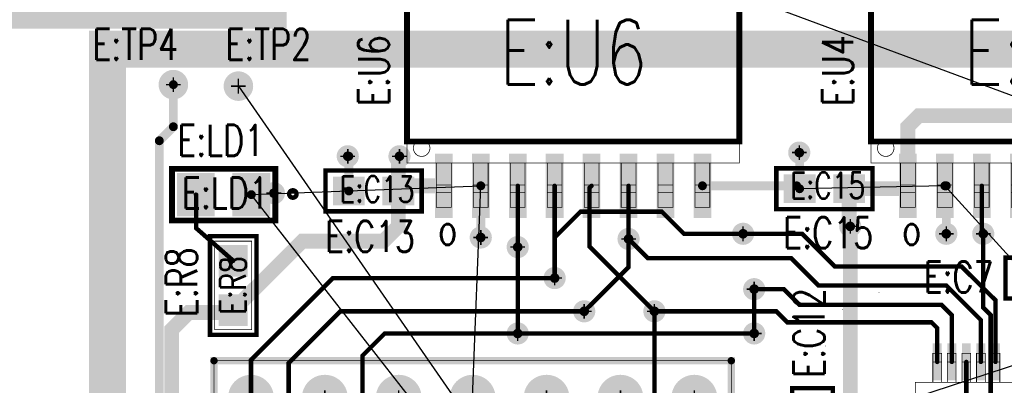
# Model space of a CAD drawing. Extents: x -4.8 to 11.7, y -3.6 to 8.1.
# Tile 10 of 53: x 0.672 to 2.004, y 0.554 to 1.05. Entities that reach past the tile are written whole.
import ezdxf
from ezdxf.enums import TextEntityAlignment as Align

# ---------------------------------------------------------------- set-up
doc = ezdxf.new("R2010")
doc.units = 0
for name, pattern in [('SIG_59', [2, 1, 1]), ('SIG_67', [2, 1, 1]), ('SIG_68', [2, 1, 1]), ('SIG_74', [2, 1, 1]), ('SIG_77', [2, 1, 1]), ('SIG_78', [2, 1, 1]), ('SIG_79', [2, 1, 1]), ('SIG_80', [2, 1, 1]), ('SIG_81', [2, 1, 1]), ('SIG_82', [2, 1, 1]), ('SIG_94', [2, 1, 1]), ('TRMIDX_3', [2, 1, 1]), ('TRMIDX_5', [2, 1, 1]), ('TRMIDX_6', [2, 1, 1])]:
    doc.linetypes.add(name, pattern=pattern)
for name, color, linetype in [('2D_LINE_02', 231, 'CONTINUOUS'), ('2D_LINE_03', 112, 'CONTINUOUS'), ('ATTRIBUTE_123', 255, 'CONTINUOUS'), ('DIMENSION7_119', 254, 'CONTINUOUS'), ('DRIL_NPLTE_THRU_01', 16, 'CONTINUOUS'), ('DRIL_NPLTE_THRU_04', 176, 'CONTINUOUS'), ('DRIL_PLTE_THRU_01', 16, 'CONTINUOUS'), ('DRIL_PLTE_THRU_04', 176, 'CONTINUOUS'), ('DRIL_SYMBOL', 254, 'CONTINUOUS'), ('LINK_00', 2, 'CONTINUOUS'), ('PADS_BOT', 5, 'CONTINUOUS'), ('PADS_INNER', 1, 'CONTINUOUS'), ('PADS_TOP', 1, 'CONTINUOUS'), ('PART_NAME_123', 255, 'CONTINUOUS'), ('PART_NAME_129', 2, 'CONTINUOUS'), ('PART_TOP_2DLINE_123', 255, 'CONTINUOUS'), ('PART_TOP_2DLINE_129', 2, 'CONTINUOUS'), ('TRACE_01', 1, 'CONTINUOUS'), ('TRACE_04', 5, 'CONTINUOUS'), ('VIAPTS', 56, 'CONTINUOUS')]:
    doc.layers.add(name, color=color, linetype=linetype)
doc.styles.add('W0$001', font='simplex', dxfattribs={"width": 0.75})
doc.styles.add('W0$006', font='simplex', dxfattribs={"width": 0.75})

# ---------------------------------------------------------------- blocks, each defined once
blk = doc.blocks.new('SMOOTH_0$025')
at = {"const_width": 0.0125}
blk.add_lwpolyline([(-0.00625, 0, 1), (0.00625, 0, 1)], format="xyb", close=True, dxfattribs=at)
blk = doc.blocks.new('DRAWING_169')
at = {"layer": '2D_LINE_03', "const_width": 0.025}
blk.add_lwpolyline([(0.02, 0), (-1.2255, 0), (-1.2255, 0.95), (3.2, 0.95), (3.2, 0.85), (4.1, 0.85), (4.1, 0.4), (4.15, 0.4), (4.15, -1.145), (3.74, -1.145), (3.74, 0.45), (0.02, 0.45)], close=True, dxfattribs=at)
at = {"layer": '2D_LINE_03'}
blk.add_blockref('SMOOTH_0$025', (0.02, 0), dxfattribs=at)
blk = doc.blocks.new('DRAWING_170')
at = {"layer": '2D_LINE_03', "const_width": 0.025}
blk.add_lwpolyline([(-0.015, 0.035), (-0.425, 0.035), (-0.425, 1.63), (-4.145, 1.63), (-4.145, 1.18), (-5.3905, 1.18), (-5.3905, -0.1697), (-0.015, -0.1697)], close=True, dxfattribs=at)
at = {"layer": '2D_LINE_03'}
blk.add_blockref('SMOOTH_0$025', (-4.145, 1.18), dxfattribs=at)
blk = doc.blocks.new('SMOOTH_0$05')
at = {"const_width": 0.025}
blk.add_lwpolyline([(-0.0125, 0, 1), (0.0125, 0, 1)], format="xyb", close=True, dxfattribs=at)
blk = doc.blocks.new('DRAWING_171')
at = {"layer": '2D_LINE_02', "const_width": 0.05}
blk.add_lwpolyline([(0, 0), (1.97, 0), (1.97, -1.3097), (0, -1.3097)], close=True, dxfattribs=at)
at = {"layer": '2D_LINE_02'}
blk.add_blockref('SMOOTH_0$05', (0, 0), dxfattribs=at)
blk = doc.blocks.new('DRIL_SYMBOL_0$02')
at = {"layer": 'DRIL_SYMBOL', "const_width": 0.002}
for points in [[(-0.01, 0), (0.01, 0)], [(0, -0.01), (0, 0.01)]]:
    blk.add_lwpolyline(points, dxfattribs=at)
blk = doc.blocks.new('DRIL_HOLE_0$02')
at = {"const_width": 0.01}
blk.add_lwpolyline([(-0.005, 0, 1), (0.005, 0, 1)], format="xyb", close=True, dxfattribs=at)
blk.add_blockref('DRIL_SYMBOL_0$02', (0, 0))
blk = doc.blocks.new('PAD_65')
at = {"const_width": 0.02}
blk.add_lwpolyline([(0, -0.01, 1), (0, 0.01, 1)], format="xyb", close=True, dxfattribs=at)
blk = doc.blocks.new('STK_TOP_52')
at = {"layer": 'DRIL_PLTE_THRU_01'}
blk.add_blockref('DRIL_HOLE_0$02', (0, 0), dxfattribs=at)
at = {"layer": 'DRIL_PLTE_THRU_04'}
blk.add_blockref('DRIL_HOLE_0$02', (0, 0), dxfattribs=at)
at = {"layer": 'PADS_BOT'}
blk.add_blockref('PAD_65', (0, 0), dxfattribs=at)
at = {"layer": 'PADS_INNER'}
blk.add_blockref('PAD_65', (0, 0), dxfattribs=at)
at = {"layer": 'PADS_TOP'}
blk.add_blockref('PAD_65', (0, 0), dxfattribs=at)
blk = doc.blocks.new('SYM_TOP_40')
blk.add_blockref('STK_TOP_52', (0, 0))
blk = doc.blocks.new('PART_TOP_108')
blk.add_blockref('SYM_TOP_40', (0, 0))
at = {"layer": 'PART_NAME_123', "style": 'W0$006', "width": 0.75}
blk.add_text('E:TP4', height=0.042, rotation=270, dxfattribs=at).set_placement((0.0334, 0.1096))
blk = doc.blocks.new('PART_TOP_109')
blk.add_blockref('SYM_TOP_40', (0, 0))
at = {"layer": 'PART_NAME_123', "style": 'W0$006', "width": 0.75}
blk.add_text('E:TP2', height=0.042, rotation=270, dxfattribs=at).set_placement((0.0354, 0.0176))
blk = doc.blocks.new('SMOOTH_0$01')
at = {"const_width": 0.005}
blk.add_lwpolyline([(-0.0025, 0, 1), (0.0025, 0, 1)], format="xyb", close=True, dxfattribs=at)
blk = doc.blocks.new('SMOOTH_0$001')
at = {"const_width": 0.0005}
blk.add_lwpolyline([(-0.00025, 0, 1), (0.00025, 0, 1)], format="xyb", close=True, dxfattribs=at)
blk = doc.blocks.new('PART_BODY_TOP_219')
at = {"layer": 'PART_TOP_2DLINE_123', "const_width": 0.01}
blk.add_lwpolyline([(-0.05, -0.05), (-0.05, 0.15), (0.65, 0.15), (0.65, -0.05), (-0.05, -0.05)], dxfattribs=at)
at = {"layer": 'PART_TOP_2DLINE_129', "const_width": 0.001}
blk.add_lwpolyline([(-0.05, -0.05), (-0.05, 0.15), (0.65, 0.15), (0.65, -0.05), (-0.05, -0.05)], dxfattribs=at)
at = {"layer": 'PART_TOP_2DLINE_123'}
for p in [(-0.05, 0.15), (0.65, 0.15), (-0.05, -0.05), (-0.05, -0.05), (0.65, -0.05)]:
    blk.add_blockref('SMOOTH_0$01', p, dxfattribs=at)
at = {"layer": 'PART_TOP_2DLINE_129'}
for p in [(-0.05, 0.15), (0.65, 0.15), (-0.05, -0.05), (-0.05, -0.05), (0.65, -0.05)]:
    blk.add_blockref('SMOOTH_0$001', p, dxfattribs=at)
blk = doc.blocks.new('DRIL_SYMBOL_0$042')
at = {"layer": 'DRIL_SYMBOL', "const_width": 0.002}
for points in [[(-0.01, 0), (0.01, 0)], [(0, -0.01), (0, 0.01)]]:
    blk.add_lwpolyline(points, dxfattribs=at)
blk = doc.blocks.new('DRIL_HOLE_0$042')
at = {"const_width": 0.021}
blk.add_lwpolyline([(-0.0105, 0, 1), (0.0105, 0, 1)], format="xyb", close=True, dxfattribs=at)
blk.add_blockref('DRIL_SYMBOL_0$042', (0, 0))
blk = doc.blocks.new('PAD_75')
at = {"const_width": 0.031}
blk.add_lwpolyline([(0, -0.0155, 1), (0, 0.0155, 1)], format="xyb", close=True, dxfattribs=at)
blk = doc.blocks.new('PAD_76')
at = {"const_width": 0.062}
blk.add_lwpolyline([(-0.031, 0), (0.031, 0)], dxfattribs=at)
blk = doc.blocks.new('STK_TOP_53')
at = {"layer": 'DRIL_PLTE_THRU_01'}
blk.add_blockref('DRIL_HOLE_0$042', (0, 0), dxfattribs=at)
at = {"layer": 'DRIL_PLTE_THRU_04'}
blk.add_blockref('DRIL_HOLE_0$042', (0, 0), dxfattribs=at)
at = {"layer": 'PADS_BOT'}
blk.add_blockref('PAD_76', (0, 0), dxfattribs=at)
at = {"layer": 'PADS_INNER'}
blk.add_blockref('PAD_75', (0, 0), dxfattribs=at)
at = {"layer": 'PADS_TOP'}
blk.add_blockref('PAD_76', (0, 0), dxfattribs=at)
blk = doc.blocks.new('STK_TOP_66')
at = {"layer": 'DRIL_PLTE_THRU_01'}
blk.add_blockref('DRIL_HOLE_0$042', (0, 0), dxfattribs=at)
at = {"layer": 'DRIL_PLTE_THRU_04'}
blk.add_blockref('DRIL_HOLE_0$042', (0, 0), dxfattribs=at)
at = {"layer": 'PADS_BOT'}
blk.add_blockref('PAD_75', (0, 0), dxfattribs=at)
at = {"layer": 'PADS_INNER'}
blk.add_blockref('PAD_75', (0, 0), dxfattribs=at)
at = {"layer": 'PADS_TOP'}
blk.add_blockref('PAD_75', (0, 0), dxfattribs=at)
blk = doc.blocks.new('SYM_TOP_52')
for name, p in [('PART_BODY_TOP_219', (0, 0)), ('STK_TOP_66', (0, 0.1)), ('STK_TOP_66', (0.1, 0.1)), ('STK_TOP_66', (0.2, 0.1)), ('STK_TOP_66', (0.3, 0.1)), ('STK_TOP_66', (0.4, 0.1)), ('STK_TOP_66', (0.5, 0.1)), ('STK_TOP_66', (0.6, 0.1)), ('STK_TOP_53', (0, 0)), ('STK_TOP_66', (0.1, 0)), ('STK_TOP_66', (0.2, 0)), ('STK_TOP_66', (0.3, 0)), ('STK_TOP_66', (0.4, 0)), ('STK_TOP_66', (0.5, 0)), ('STK_TOP_66', (0.6, 0))]:
    blk.add_blockref(name, p)
blk = doc.blocks.new('PART_TOP_116')
blk.add_blockref('SYM_TOP_52', (0, 0))
at = {"layer": 'PART_NAME_123', "style": 'W0$006', "width": 0.75}
blk.add_text('E:J1', height=0.042, rotation=90, dxfattribs=at).set_placement((-0.064, -0.028))
at = {"layer": 'PART_NAME_129', "style": 'W0$001', "width": 0.75}
blk.add_text('E:J1', height=0.07, dxfattribs=at).set_placement((0.2, 0.01))
blk = doc.blocks.new('PART_BODY_TOP_222')
at = {"layer": 'DIMENSION7_119', "linetype": 'TRMIDX_5', "const_width": 0.001}
blk.add_lwpolyline([(0.2598, -0.187), (0.2599, -0.187)], dxfattribs=at)
at = {"layer": 'DIMENSION7_119', "linetype": 'TRMIDX_6', "const_width": 0.001}
blk.add_lwpolyline([(0.2362, -0.2362), (0.2362, -0.2362)], dxfattribs=at)
at = {"layer": 'DIMENSION7_119', "linetype": 'TRMIDX_3', "const_width": 0.001}
blk.add_lwpolyline([(0.187, -0.2598), (0.187, -0.2598)], dxfattribs=at)
at = {"layer": 'PART_TOP_2DLINE_129', "const_width": 0.001}
for points in [[(-0.1378, -0.1378), (0.1378, -0.1378), (0.1378, 0.1378), (-0.1378, 0.1378)], [(0.0236, -0.1378), (0.0236, -0.1772), (0.0354, -0.1772), (0.0354, -0.1378)], [(0.0354, -0.1654), (0.0354, -0.1378), (0.0236, -0.1378), (0.0236, -0.1654)], [(0.0433, -0.1378), (0.0433, -0.1772), (0.0551, -0.1772), (0.0551, -0.1378)], [(0.0551, -0.1654), (0.0551, -0.1378), (0.0433, -0.1378), (0.0433, -0.1654)], [(0.063, -0.1378), (0.063, -0.1772), (0.0748, -0.1772), (0.0748, -0.1378)], [(0.0748, -0.1654), (0.0748, -0.1378), (0.063, -0.1378), (0.063, -0.1654)], [(0.0827, -0.1378), (0.0827, -0.1772), (0.0945, -0.1772), (0.0945, -0.1378)], [(0.0945, -0.1654), (0.0945, -0.1378), (0.0827, -0.1378), (0.0827, -0.1654)], [(0.1024, -0.1378), (0.1024, -0.1772), (0.1142, -0.1772), (0.1142, -0.1378)], [(0.1142, -0.1654), (0.1142, -0.1378), (0.1024, -0.1378), (0.1024, -0.1654)]]:
    blk.add_lwpolyline(points, close=True, dxfattribs=at)
at = {"layer": 'DIMENSION7_119'}
for p in [(0.2598, -0.187), (0.2599, -0.187), (0.2362, -0.2362), (0.2362, -0.2362), (0.187, -0.2598), (0.187, -0.2598)]:
    blk.add_blockref('SMOOTH_0$001', p, dxfattribs=at)
at = {"layer": 'PART_TOP_2DLINE_129'}
for p in [(0.0236, -0.1378), (0.0236, -0.1378), (0.0354, -0.1378), (0.0354, -0.1378), (0.0433, -0.1378), (0.0433, -0.1378), (0.0551, -0.1378), (0.0551, -0.1378), (0.063, -0.1378), (0.063, -0.1378), (0.0748, -0.1378), (0.0748, -0.1378), (0.0827, -0.1378), (0.0827, -0.1378), (0.0945, -0.1378), (0.0945, -0.1378), (0.1024, -0.1378), (0.1024, -0.1378), (0.1142, -0.1378), (0.1142, -0.1378), (0.1378, -0.1378), (0.0236, -0.1654), (0.0354, -0.1654), (0.0433, -0.1654), (0.0551, -0.1654), (0.063, -0.1654), (0.0748, -0.1654), (0.0827, -0.1654), (0.0945, -0.1654), (0.1024, -0.1654), (0.1142, -0.1654), (0.0236, -0.1772), (0.0354, -0.1772), (0.0433, -0.1772), (0.0551, -0.1772), (0.063, -0.1772), (0.0748, -0.1772), (0.0827, -0.1772), (0.0945, -0.1772), (0.1024, -0.1772), (0.1142, -0.1772)]:
    blk.add_blockref('SMOOTH_0$001', p, dxfattribs=at)
blk = doc.blocks.new('DRIL_HOLE_0')
blk.add_lwpolyline([(0, 0, 1), (0, 0, 1)], format="xyb", close=True)
blk = doc.blocks.new('PAD_0')
blk.add_lwpolyline([(0, 0, 1), (0, 0, 1)], format="xyb", close=True)
blk = doc.blocks.new('PAD_89')
at = {"const_width": 0.012}
blk.add_lwpolyline([(-0.025, 0), (0.025, 0)], dxfattribs=at)
blk = doc.blocks.new('STK_TOP_70')
at = {"layer": 'DRIL_NPLTE_THRU_01'}
blk.add_blockref('DRIL_HOLE_0', (0, 0), dxfattribs=at)
at = {"layer": 'DRIL_NPLTE_THRU_04'}
blk.add_blockref('DRIL_HOLE_0', (0, 0), dxfattribs=at)
at = {"layer": 'PADS_BOT'}
blk.add_blockref('PAD_0', (0, 0), dxfattribs=at)
at = {"layer": 'PADS_INNER'}
blk.add_blockref('PAD_0', (0, 0), dxfattribs=at)
at = {"layer": 'PADS_TOP', "rotation": 90}
blk.add_blockref('PAD_89', (0, 0), dxfattribs=at)
blk = doc.blocks.new('SYM_TOP_55')
for name, p in [('PART_BODY_TOP_222', (0, 0)), ('STK_TOP_70', (0.0295, -0.1654)), ('STK_TOP_70', (0.0492, -0.1654)), ('STK_TOP_70', (0.0689, -0.1654)), ('STK_TOP_70', (0.0886, -0.1654)), ('STK_TOP_70', (0.1083, -0.1654))]:
    blk.add_blockref(name, p)
blk = doc.blocks.new('PART_TOP_120')
blk.add_blockref('SYM_TOP_55', (0, 0))
blk = doc.blocks.new('SMOOTH_0$008')
at = {"const_width": 0.004}
blk.add_lwpolyline([(-0.002, 0, 1), (0.002, 0, 1)], format="xyb", close=True, dxfattribs=at)
blk = doc.blocks.new('PART_BODY_TOP_226')
at = {"layer": 'PART_TOP_2DLINE_123', "const_width": 0.008}
blk.add_lwpolyline([(-0.225, -0.121), (-0.225, 0.121), (0.225, 0.121), (0.225, -0.121)], close=True, dxfattribs=at)
at = {"layer": 'PART_TOP_2DLINE_129', "const_width": 0.001}
for points in [[(-0.165, 0.15), (-0.165, 0.21), (-0.185, 0.21), (-0.185, 0.15)], [(-0.115, 0.15), (-0.115, 0.21), (-0.135, 0.21), (-0.135, 0.15)], [(-0.065, 0.15), (-0.065, 0.21), (-0.085, 0.21), (-0.085, 0.15)], [(-0.015, 0.15), (-0.015, 0.21), (-0.035, 0.21), (-0.035, 0.15)], [(0.035, 0.15), (0.035, 0.21), (0.015, 0.21), (0.015, 0.15)], [(0.085, 0.15), (0.085, 0.21), (0.065, 0.21), (0.065, 0.15)], [(0.135, 0.15), (0.135, 0.21), (0.115, 0.21), (0.115, 0.15)], [(0.185, 0.15), (0.185, 0.21), (0.165, 0.21), (0.165, 0.15)], [(-0.165, 0.18), (-0.185, 0.18), (-0.185, 0.19), (-0.165, 0.19)], [(-0.115, 0.18), (-0.135, 0.18), (-0.135, 0.19), (-0.115, 0.19)], [(-0.065, 0.18), (-0.085, 0.18), (-0.085, 0.19), (-0.065, 0.19)], [(-0.015, 0.18), (-0.035, 0.18), (-0.035, 0.19), (-0.015, 0.19)], [(0.035, 0.18), (0.015, 0.18), (0.015, 0.19), (0.035, 0.19)], [(0.085, 0.18), (0.065, 0.18), (0.065, 0.19), (0.085, 0.19)], [(0.135, 0.18), (0.115, 0.18), (0.115, 0.19), (0.135, 0.19)], [(0.185, 0.18), (0.165, 0.18), (0.165, 0.19), (0.185, 0.19)], [(-0.225, -0.15), (-0.225, 0.15), (0.225, 0.15), (0.225, -0.15)], [(-0.185, -0.15), (-0.185, -0.21), (-0.165, -0.21), (-0.165, -0.15)], [(-0.135, -0.15), (-0.135, -0.21), (-0.115, -0.21), (-0.115, -0.15)], [(-0.085, -0.15), (-0.085, -0.21), (-0.065, -0.21), (-0.065, -0.15)], [(-0.035, -0.15), (-0.035, -0.21), (-0.015, -0.21), (-0.015, -0.15)], [(0.015, -0.15), (0.015, -0.21), (0.035, -0.21), (0.035, -0.15)], [(0.065, -0.15), (0.065, -0.21), (0.085, -0.21), (0.085, -0.15)], [(0.115, -0.15), (0.115, -0.21), (0.135, -0.21), (0.135, -0.15)], [(0.165, -0.15), (0.165, -0.21), (0.185, -0.21), (0.185, -0.15)], [(-0.185, -0.18), (-0.165, -0.18), (-0.165, -0.19), (-0.185, -0.19)], [(-0.135, -0.18), (-0.115, -0.18), (-0.115, -0.19), (-0.135, -0.19)], [(-0.085, -0.18), (-0.065, -0.18), (-0.065, -0.19), (-0.085, -0.19)], [(-0.035, -0.18), (-0.015, -0.18), (-0.015, -0.19), (-0.035, -0.19)], [(0.015, -0.18), (0.035, -0.18), (0.035, -0.19), (0.015, -0.19)], [(0.065, -0.18), (0.085, -0.18), (0.085, -0.19), (0.065, -0.19)], [(0.115, -0.18), (0.135, -0.18), (0.135, -0.19), (0.115, -0.19)], [(0.165, -0.18), (0.185, -0.18), (0.185, -0.19), (0.165, -0.19)]]:
    blk.add_lwpolyline(points, close=True, dxfattribs=at)
blk.add_lwpolyline([(-0.2162, -0.13, 1), (-0.1938, -0.13, 1)], format="xyb", close=True, dxfattribs=at)
at = {"layer": 'PART_TOP_2DLINE_123'}
for p in [(-0.225, 0.121), (0.225, 0.121), (-0.225, -0.121), (0.225, -0.121)]:
    blk.add_blockref('SMOOTH_0$008', p, dxfattribs=at)
at = {"layer": 'PART_TOP_2DLINE_129'}
for p in [(-0.185, 0.21), (-0.165, 0.21), (-0.135, 0.21), (-0.115, 0.21), (-0.085, 0.21), (-0.065, 0.21), (-0.035, 0.21), (-0.015, 0.21), (0.015, 0.21), (0.035, 0.21), (0.065, 0.21), (0.085, 0.21), (0.115, 0.21), (0.135, 0.21), (0.165, 0.21), (0.185, 0.21), (-0.185, 0.19), (-0.165, 0.19), (-0.135, 0.19), (-0.115, 0.19), (-0.085, 0.19), (-0.065, 0.19), (-0.035, 0.19), (-0.015, 0.19), (0.015, 0.19), (0.035, 0.19), (0.065, 0.19), (0.085, 0.19), (0.115, 0.19), (0.135, 0.19), (0.165, 0.19), (0.185, 0.19), (-0.185, 0.18), (-0.165, 0.18), (-0.135, 0.18), (-0.115, 0.18), (-0.085, 0.18), (-0.065, 0.18), (-0.035, 0.18), (-0.015, 0.18), (0.015, 0.18), (0.035, 0.18), (0.065, 0.18), (0.085, 0.18), (0.115, 0.18), (0.135, 0.18), (0.165, 0.18), (0.185, 0.18), (-0.225, 0.15), (-0.185, 0.15), (-0.165, 0.15), (-0.135, 0.15), (-0.115, 0.15), (-0.085, 0.15), (-0.065, 0.15), (-0.035, 0.15), (-0.015, 0.15), (0.015, 0.15), (0.035, 0.15), (0.065, 0.15), (0.085, 0.15), (0.115, 0.15), (0.135, 0.15), (0.165, 0.15), (0.185, 0.15), (0.225, 0.15), (-0.225, -0.15), (-0.185, -0.15), (-0.165, -0.15), (-0.135, -0.15), (-0.115, -0.15), (-0.085, -0.15), (-0.065, -0.15), (-0.035, -0.15), (-0.015, -0.15), (0.015, -0.15), (0.035, -0.15), (0.065, -0.15), (0.085, -0.15), (0.115, -0.15), (0.135, -0.15), (0.165, -0.15), (0.185, -0.15), (0.225, -0.15), (-0.185, -0.18), (-0.165, -0.18), (-0.135, -0.18), (-0.115, -0.18), (-0.085, -0.18), (-0.065, -0.18), (-0.035, -0.18), (-0.015, -0.18), (0.015, -0.18), (0.035, -0.18), (0.065, -0.18), (0.085, -0.18), (0.115, -0.18), (0.135, -0.18), (0.165, -0.18), (0.185, -0.18), (-0.185, -0.19), (-0.165, -0.19), (-0.135, -0.19), (-0.115, -0.19), (-0.085, -0.19), (-0.065, -0.19), (-0.035, -0.19), (-0.015, -0.19), (0.015, -0.19), (0.035, -0.19), (0.065, -0.19), (0.085, -0.19), (0.115, -0.19), (0.135, -0.19), (0.165, -0.19), (0.185, -0.19), (-0.185, -0.21), (-0.165, -0.21), (-0.135, -0.21), (-0.115, -0.21), (-0.085, -0.21), (-0.065, -0.21), (-0.035, -0.21), (-0.015, -0.21), (0.015, -0.21), (0.035, -0.21), (0.065, -0.21), (0.085, -0.21), (0.115, -0.21), (0.135, -0.21), (0.165, -0.21), (0.185, -0.21)]:
    blk.add_blockref('SMOOTH_0$001', p, dxfattribs=at)
blk = doc.blocks.new('PAD_94')
at = {"const_width": 0.024}
blk.add_lwpolyline([(-0.0435, 0), (0.0435, 0)], dxfattribs=at)
blk = doc.blocks.new('STK_TOP_73')
at = {"layer": 'DRIL_NPLTE_THRU_01'}
blk.add_blockref('DRIL_HOLE_0', (0, 0), dxfattribs=at)
at = {"layer": 'DRIL_NPLTE_THRU_04'}
blk.add_blockref('DRIL_HOLE_0', (0, 0), dxfattribs=at)
at = {"layer": 'PADS_BOT'}
blk.add_blockref('PAD_0', (0, 0), dxfattribs=at)
at = {"layer": 'PADS_INNER'}
blk.add_blockref('PAD_0', (0, 0), dxfattribs=at)
at = {"layer": 'PADS_TOP', "rotation": 90}
blk.add_blockref('PAD_94', (0, 0), dxfattribs=at)
blk = doc.blocks.new('SYM_TOP_59')
for name, p in [('STK_TOP_73', (-0.175, 0.181)), ('STK_TOP_73', (-0.125, 0.181)), ('STK_TOP_73', (-0.075, 0.181)), ('STK_TOP_73', (-0.025, 0.181)), ('STK_TOP_73', (0.025, 0.181)), ('STK_TOP_73', (0.075, 0.181)), ('STK_TOP_73', (0.125, 0.181)), ('STK_TOP_73', (0.175, 0.181)), ('PART_BODY_TOP_226', (0, 0)), ('STK_TOP_73', (-0.175, -0.181)), ('STK_TOP_73', (-0.125, -0.181)), ('STK_TOP_73', (-0.075, -0.181)), ('STK_TOP_73', (-0.025, -0.181)), ('STK_TOP_73', (0.025, -0.181)), ('STK_TOP_73', (0.075, -0.181)), ('STK_TOP_73', (0.125, -0.181)), ('STK_TOP_73', (0.175, -0.181))]:
    blk.add_blockref(name, p)
blk = doc.blocks.new('PART_TOP_123')
blk.add_blockref('SYM_TOP_59', (0, 0))
at = {"layer": 'ATTRIBUTE_123', "style": 'W0$006', "width": 0.75}
blk.add_text('o', height=0.042, dxfattribs=at).set_placement((-0.17, -0.24), align=Align.MIDDLE_CENTER)
at = {"layer": 'PART_NAME_123', "style": 'W0$006', "width": 0.75}
blk.add_text('E:U6', height=0.042, rotation=90, dxfattribs=at).set_placement((-0.27, -0.025), align=Align.MIDDLE_CENTER)
at = {"layer": 'PART_NAME_129', "style": 'W0$001', "width": 0.75}
blk.add_text('E:U6', height=0.0875, dxfattribs=at).set_placement((0, 0), align=Align.MIDDLE_CENTER)
blk = doc.blocks.new('PART_TOP_124')
blk.add_blockref('SYM_TOP_59', (0, 0))
at = {"layer": 'ATTRIBUTE_123', "style": 'W0$006', "width": 0.75}
blk.add_text('o', height=0.042, dxfattribs=at).set_placement((-0.17, -0.24), align=Align.MIDDLE_CENTER)
at = {"layer": 'PART_NAME_123', "style": 'W0$006', "width": 0.75}
blk.add_text('E:U4', height=0.042, rotation=90, dxfattribs=at).set_placement((-0.27, -0.025), align=Align.MIDDLE_CENTER)
at = {"layer": 'PART_NAME_129', "style": 'W0$001', "width": 0.75}
blk.add_text('E:U4', height=0.0875, dxfattribs=at).set_placement((0, 0), align=Align.MIDDLE_CENTER)
blk = doc.blocks.new('SMOOTH_0$006')
at = {"const_width": 0.003}
blk.add_lwpolyline([(-0.0015, 0, 1), (0.0015, 0, 1)], format="xyb", close=True, dxfattribs=at)
blk = doc.blocks.new('PART_BODY_TOP_229')
at = {"layer": 'PART_TOP_2DLINE_123', "const_width": 0.006}
blk.add_lwpolyline([(-0.0669, -0.0315), (0.0669, -0.0315), (0.0669, 0.0315), (-0.0669, 0.0315)], close=True, dxfattribs=at)
at = {"layer": 'PART_TOP_2DLINE_129', "const_width": 0.001}
blk.add_lwpolyline([(-0.06, -0.025), (0.06, -0.025), (0.06, 0.025), (-0.06, 0.025)], close=True, dxfattribs=at)
at = {"layer": 'PART_TOP_2DLINE_123'}
for p in [(-0.0669, 0.0315), (0.0669, 0.0315), (-0.0669, -0.0315), (0.0669, -0.0315)]:
    blk.add_blockref('SMOOTH_0$006', p, dxfattribs=at)
at = {"layer": 'PART_TOP_2DLINE_129'}
for p in [(-0.06, 0.025), (0.06, 0.025), (-0.06, -0.025), (0.06, -0.025)]:
    blk.add_blockref('SMOOTH_0$001', p, dxfattribs=at)
blk = doc.blocks.new('PAD_98')
at = {"const_width": 0.039}
blk.add_lwpolyline([(-0.0215, 0), (0.0215, 0)], dxfattribs=at)
blk = doc.blocks.new('STK_TOP_49')
at = {"layer": 'DRIL_PLTE_THRU_01'}
blk.add_blockref('DRIL_HOLE_0', (0, 0), dxfattribs=at)
at = {"layer": 'DRIL_PLTE_THRU_04'}
blk.add_blockref('DRIL_HOLE_0', (0, 0), dxfattribs=at)
at = {"layer": 'PADS_BOT'}
blk.add_blockref('PAD_0', (0, 0), dxfattribs=at)
at = {"layer": 'PADS_INNER'}
blk.add_blockref('PAD_0', (0, 0), dxfattribs=at)
at = {"layer": 'PADS_TOP'}
blk.add_blockref('PAD_98', (0, 0), dxfattribs=at)
blk = doc.blocks.new('SYM_TOP_62')
for name, p in [('PART_BODY_TOP_229', (0, 0)), ('STK_TOP_49', (-0.0335, 0)), ('STK_TOP_49', (0.0335, 0))]:
    blk.add_blockref(name, p)
blk = doc.blocks.new('PART_TOP_127')
blk.add_blockref('SYM_TOP_62', (0, 0))
at = {"layer": 'PART_NAME_123', "style": 'W0$006', "width": 0.75}
blk.add_text('E:R8', height=0.042, dxfattribs=at).set_placement((-0.043, 0.049))
at = {"layer": 'PART_NAME_129', "style": 'W0$001', "width": 0.75}
blk.add_text('E:R8', height=0.035, dxfattribs=at).set_placement((0, 0.0003), align=Align.MIDDLE_CENTER)
blk = doc.blocks.new('PART_BODY_TOP_258')
at = {"layer": 'PART_TOP_2DLINE_123', "const_width": 0.008}
blk.add_lwpolyline([(-0.07, -0.035), (0.07, -0.035), (0.07, 0.035), (-0.07, 0.035)], close=True, dxfattribs=at)
at = {"layer": 'PART_TOP_2DLINE_123', "const_width": 0.006}
blk.add_lwpolyline([(-0.0987, -0.0009, 1), (-0.0887, -0.0009, 1)], format="xyb", close=True, dxfattribs=at)
at = {"layer": 'PART_TOP_2DLINE_129', "const_width": 0.001}
blk.add_lwpolyline([(-0.07, -0.035), (0.07, -0.035), (0.07, 0.035), (-0.07, 0.035)], close=True, dxfattribs=at)
blk.add_lwpolyline([(-0.0987, -0.0009, 1), (-0.0887, -0.0009, 1)], format="xyb", close=True, dxfattribs=at)
at = {"layer": 'PART_TOP_2DLINE_123'}
for p in [(-0.07, 0.035), (0.07, 0.035), (-0.07, -0.035), (0.07, -0.035)]:
    blk.add_blockref('SMOOTH_0$008', p, dxfattribs=at)
at = {"layer": 'PART_TOP_2DLINE_129'}
for p in [(-0.07, 0.035), (0.07, 0.035), (-0.07, -0.035), (0.07, -0.035)]:
    blk.add_blockref('SMOOTH_0$001', p, dxfattribs=at)
blk = doc.blocks.new('PAD_87')
at = {"const_width": 0.051}
blk.add_lwpolyline([(-0.0295, 0), (0.0295, 0)], dxfattribs=at)
blk = doc.blocks.new('STK_TOP_61')
at = {"layer": 'DRIL_PLTE_THRU_01'}
blk.add_blockref('DRIL_HOLE_0', (0, 0), dxfattribs=at)
at = {"layer": 'DRIL_PLTE_THRU_04'}
blk.add_blockref('DRIL_HOLE_0', (0, 0), dxfattribs=at)
at = {"layer": 'PADS_BOT'}
blk.add_blockref('PAD_0', (0, 0), dxfattribs=at)
at = {"layer": 'PADS_INNER'}
blk.add_blockref('PAD_0', (0, 0), dxfattribs=at)
at = {"layer": 'PADS_TOP', "rotation": 90}
blk.add_blockref('PAD_87', (0, 0), dxfattribs=at)
blk = doc.blocks.new('SYM_TOP_91')
for name, p in [('STK_TOP_61', (-0.0375, 0)), ('STK_TOP_61', (0.0375, 0)), ('PART_BODY_TOP_258', (0, 0))]:
    blk.add_blockref(name, p)
blk = doc.blocks.new('PART_TOP_219')
blk.add_blockref('SYM_TOP_91', (0, 0))
at = {"layer": 'PART_NAME_123', "style": 'W0$006', "width": 0.75}
blk.add_text('E:LD1', height=0.042, rotation=180, dxfattribs=at).set_placement((0.0626, -0.0524))
at = {"layer": 'PART_NAME_129', "style": 'W0$001', "width": 0.75}
blk.add_text('E:LD1', height=0.042, rotation=180, dxfattribs=at).set_placement((-0.0024, -0.0024), align=Align.MIDDLE_CENTER)
blk = doc.blocks.new('PART_BODY_TOP_203')
at = {"layer": 'PART_TOP_2DLINE_123', "const_width": 0.006}
blk.add_lwpolyline([(-0.065, -0.0276), (0.065, -0.0276), (0.065, 0.0276), (-0.065, 0.0276)], close=True, dxfattribs=at)
at = {"layer": 'PART_TOP_2DLINE_129', "const_width": 0.001}
blk.add_lwpolyline([(-0.065, -0.03), (0.065, -0.03), (0.065, 0.0276), (-0.065, 0.0276)], close=True, dxfattribs=at)
at = {"layer": 'PART_TOP_2DLINE_123'}
for p in [(-0.065, 0.0276), (0.065, 0.0276), (-0.065, -0.0276), (0.065, -0.0276)]:
    blk.add_blockref('SMOOTH_0$006', p, dxfattribs=at)
at = {"layer": 'PART_TOP_2DLINE_129'}
for p in [(-0.065, 0.0276), (0.065, 0.0276), (-0.065, -0.03), (0.065, -0.03)]:
    blk.add_blockref('SMOOTH_0$001', p, dxfattribs=at)
blk = doc.blocks.new('SYM_TOP_36')
for name, p in [('PART_BODY_TOP_203', (0, 0)), ('STK_TOP_49', (-0.0335, 0)), ('STK_TOP_49', (0.0335, 0))]:
    blk.add_blockref(name, p)
blk = doc.blocks.new('PART_TOP_230')
blk.add_blockref('SYM_TOP_36', (0, 0))
at = {"layer": 'PART_NAME_123', "style": 'W0$006', "width": 0.75}
blk.add_text('E:C12', height=0.042, dxfattribs=at).set_placement((0.079, -0.016))
at = {"layer": 'PART_NAME_129', "style": 'W0$001', "width": 0.75}
blk.add_text('E:C12', height=0.035, dxfattribs=at).set_placement((0, 0.0003), align=Align.MIDDLE_CENTER)
blk = doc.blocks.new('PART_TOP_231')
blk.add_blockref('SYM_TOP_36', (0, 0))
at = {"layer": 'PART_NAME_123', "style": 'W0$006', "width": 0.75}
blk.add_text('E:C13', height=0.042, rotation=180, dxfattribs=at).set_placement((0.0656, 0.0826))
at = {"layer": 'PART_NAME_129', "style": 'W0$001', "width": 0.75}
blk.add_text('E:C13', height=0.035, rotation=180, dxfattribs=at).set_placement((-0.0044, -0.0024), align=Align.MIDDLE_CENTER)
blk = doc.blocks.new('PART_TOP_233')
blk.add_blockref('SYM_TOP_36', (0, 0))
at = {"layer": 'PART_NAME_123', "style": 'W0$006', "width": 0.75}
blk.add_text('E:C15', height=0.042, rotation=180, dxfattribs=at).set_placement((0.0556, 0.0806))
at = {"layer": 'PART_NAME_129', "style": 'W0$001', "width": 0.75}
blk.add_text('E:C15', height=0.035, rotation=180, dxfattribs=at).set_placement((-0.0044, -0.0044), align=Align.MIDDLE_CENTER)
blk = doc.blocks.new('PART_TOP_243')
blk.add_blockref('SYM_TOP_36', (0, 0))
at = {"layer": 'PART_NAME_123', "style": 'W0$006', "width": 0.75}
blk.add_text('E:C7', height=0.042, rotation=180, dxfattribs=at).set_placement((0.1756, 0.0196))
at = {"layer": 'PART_NAME_129', "style": 'W0$001', "width": 0.75}
blk.add_text('E:C7', height=0.035, rotation=180, dxfattribs=at).set_placement((-0.0044, -0.0054), align=Align.MIDDLE_CENTER)
blk = doc.blocks.new('SMOOTH_0$012')
at = {"const_width": 0.006}
blk.add_lwpolyline([(-0.003, 0, 1), (0.003, 0, 1)], format="xyb", close=True, dxfattribs=at)
blk = doc.blocks.new('TRACE_784')
at = {"layer": 'TRACE_01', "linetype": 'SIG_68', "const_width": 0.012}
blk.add_lwpolyline([(1.1171, 0.8176), (1.1171, 0.8646)], dxfattribs=at)
at = {"layer": 'TRACE_01'}
for p in [(1.1171, 0.8646), (1.1171, 0.8176)]:
    blk.add_blockref('SMOOTH_0$012', p, dxfattribs=at)
blk = doc.blocks.new('TRACE_788')
at = {"layer": 'TRACE_01', "linetype": 'SIG_68', "const_width": 0.012}
blk.add_lwpolyline([(1.1171, 0.8646), (1.1156, 0.8646)], dxfattribs=at)
at = {"layer": 'TRACE_01'}
for p in [(1.1156, 0.8646), (1.1171, 0.8646)]:
    blk.add_blockref('SMOOTH_0$012', p, dxfattribs=at)
blk = doc.blocks.new('SMOOTH_0$02')
at = {"const_width": 0.01}
blk.add_lwpolyline([(-0.005, 0, 1), (0.005, 0, 1)], format="xyb", close=True, dxfattribs=at)
blk = doc.blocks.new('TRACE_1044')
at = {"layer": 'TRACE_01', "linetype": 'SIG_80', "const_width": 0.02}
blk.add_lwpolyline([(1.1841, 0.8176), (1.1841, 0.8646)], dxfattribs=at)
at = {"layer": 'TRACE_01'}
for p in [(1.1841, 0.8646), (1.1841, 0.8176)]:
    blk.add_blockref('SMOOTH_0$02', p, dxfattribs=at)
blk = doc.blocks.new('TRACE_1048')
at = {"layer": 'TRACE_01', "linetype": 'SIG_80', "const_width": 0.02}
blk.add_lwpolyline([(1.1841, 0.8646), (1.1856, 0.8646)], dxfattribs=at)
at = {"layer": 'TRACE_01'}
for p in [(1.1841, 0.8646), (1.1856, 0.8646)]:
    blk.add_blockref('SMOOTH_0$02', p, dxfattribs=at)
blk = doc.blocks.new('DRIL_SYMBOL_0$013')
at = {"layer": 'DRIL_SYMBOL', "const_width": 0.002}
for points in [[(-0.01, 0), (0.01, 0)], [(0, -0.01), (0, 0.01)]]:
    blk.add_lwpolyline(points, dxfattribs=at)
blk = doc.blocks.new('DRIL_HOLE_0$013')
at = {"const_width": 0.0065}
blk.add_lwpolyline([(-0.00325, 0, 1), (0.00325, 0, 1)], format="xyb", close=True, dxfattribs=at)
blk.add_blockref('DRIL_SYMBOL_0$013', (0, 0))
blk = doc.blocks.new('PAD_180')
at = {"const_width": 0.015}
blk.add_lwpolyline([(0, -0.0075, 1), (0, 0.0075, 1)], format="xyb", close=True, dxfattribs=at)
blk = doc.blocks.new('STK_TOP_5')
at = {"layer": 'DRIL_PLTE_THRU_01'}
blk.add_blockref('DRIL_HOLE_0$013', (0, 0), dxfattribs=at)
at = {"layer": 'DRIL_PLTE_THRU_04'}
blk.add_blockref('DRIL_HOLE_0$013', (0, 0), dxfattribs=at)
at = {"layer": 'PADS_BOT'}
blk.add_blockref('PAD_180', (0, 0), dxfattribs=at)
at = {"layer": 'PADS_INNER'}
blk.add_blockref('PAD_180', (0, 0), dxfattribs=at)
at = {"layer": 'PADS_TOP'}
blk.add_blockref('PAD_180', (0, 0), dxfattribs=at)
blk = doc.blocks.new('SYM_TOP_4')
blk.add_blockref('STK_TOP_5', (0, 0))

msp = doc.modelspace()

# ---------------------------------------------------------------- linework, layer by layer
at = {"layer": 'LINK_00', "linetype": 'SIG_59'}
msp.add_line((5.1005, -0.2003), (1.1856, 1.2546), dxfattribs=at)
at = {"layer": 'LINK_00', "linetype": 'SIG_68'}
for p, q in [((0.9676, 0.9596), (1.7306, -0.1424)), ((0.9851, 0.8126), (1.1171, 0.8176)), ((1.1171, 0.8176), (1.2956, 0.8246)), ((1.2846, 0.5376), (1.2956, 0.8246)), ((1.9236, 0.8246), (1.7271, 0.8206)), ((2.0371, 0.6996), (1.9236, 0.8246)), ((1.7306, -0.1424), (0.9851, 0.8126)), ((2.0314, 0.586), (1.8562, 0.5289))]:
    msp.add_line(p, q, dxfattribs=at)
at = {"layer": 'TRACE_01', "linetype": 'SIG_80', "const_width": 0.02}
for points in [[(1.8736, 0.8246), (1.8736, 0.9047), (1.8886, 0.9197), (2.1586, 0.9197)], [(0.9606, 0.6561), (1.0541, 0.7496), (1.1641, 0.7496), (1.1841, 0.7696), (1.1841, 0.8176)], [(1.1841, 0.8176), (1.1911, 0.8246), (1.2456, 0.8246)], [(1.7941, 0.8206), (1.8696, 0.8206), (1.8736, 0.8246)], [(1.7956, 0.7696), (1.7941, 0.7711), (1.7941, 0.8206)], [(1.1466, 0.3426), (1.1196, 0.3696), (0.8772, 0.3696), (0.8772, 0.6296), (0.9006, 0.653), (0.9575, 0.653), (0.9606, 0.6561)]]:
    msp.add_lwpolyline(points, dxfattribs=at)
at = {"layer": 'TRACE_01', "linetype": 'SIG_68', "const_width": 0.012}
for points in [[(1.7271, 0.8206), (1.7271, 0.8691), (1.7266, 0.8696)], [(1.2956, 0.7546), (1.2956, 0.8246)], [(1.7271, 0.8206), (1.7231, 0.8246), (1.5956, 0.8246)], [(1.9256, 0.7596), (1.9256, 0.8246), (1.9236, 0.8246)], [(0.9851, 0.8126), (1.0156, 0.8146)]]:
    msp.add_lwpolyline(points, dxfattribs=at)
at = {"layer": 'TRACE_01', "linetype": 'SIG_79', "const_width": 0.006}
for points in [[(1.3456, 0.7416), (1.3456, 0.8246)], [(1.933, 0.586), (1.933, 0.6496), (1.9193, 0.6633), (1.7269, 0.6633), (1.7056, 0.6846), (1.6656, 0.6846)], [(1.0846, 0.4376), (1.1356, 0.4886), (1.1356, 0.5946), (1.1656, 0.6246), (1.3456, 0.6246)], [(1.6656, 0.6246), (1.3456, 0.6246)]]:
    msp.add_lwpolyline(points, dxfattribs=at)
at = {"layer": 'TRACE_01', "linetype": 'SIG_78', "const_width": 0.006}
for points in [[(1.3956, 0.6996), (1.3956, 0.8246)], [(1.9921, 0.586), (1.9921, 0.6696), (1.9463, 0.7153), (1.7749, 0.7153), (1.7306, 0.7596), (1.6506, 0.7596)], [(0.9846, 0.5376), (0.9846, 0.5886), (1.0956, 0.6996), (1.3956, 0.6996)]]:
    msp.add_lwpolyline(points, dxfattribs=at)
at = {"layer": 'TRACE_01', "linetype": 'SIG_82', "const_width": 0.006}
for points in [[(1.5306, 0.6546), (1.4426, 0.7426), (1.4426, 0.8216), (1.4456, 0.8246)], [(1.9133, 0.586), (1.9133, 0.6319), (1.9056, 0.6396), (1.7106, 0.6396), (1.6956, 0.6546), (1.5306, 0.6546)]]:
    msp.add_lwpolyline(points, dxfattribs=at)
at = {"layer": 'TRACE_01', "linetype": 'SIG_77', "const_width": 0.006}
for points in [[(1.4956, 0.7526), (1.4956, 0.8246)], [(1.9724, 0.586), (1.9724, 0.6428), (1.9256, 0.6896), (1.7526, 0.6896), (1.7156, 0.7266), (1.5216, 0.7266), (1.4956, 0.7526)], [(0.9846, 0.4376), (1.0356, 0.4886), (1.0356, 0.5846), (1.1056, 0.6546), (1.4356, 0.6546)]]:
    msp.add_lwpolyline(points, dxfattribs=at)
at = {"layer": 'TRACE_01', "linetype": 'SIG_94', "const_width": 0.006}
msp.add_lwpolyline([(1.9756, 0.7596), (1.9736, 0.7616), (1.9736, 0.8246)], dxfattribs=at)
at = {"layer": 'TRACE_01', "linetype": 'SIG_74', "const_width": 0.006}
msp.add_lwpolyline([(0.9606, 0.7231), (0.9106, 0.7671), (0.9106, 0.8121), (0.9101, 0.8126)], dxfattribs=at)
at = {"layer": 'TRACE_01', "linetype": 'SIG_81', "const_width": 0.006}
msp.add_lwpolyline([(1.8656, 0.2646), (1.9056, 0.3046), (1.9056, 0.4046), (1.9806, 0.4796), (1.9806, 0.5046), (1.9786, 0.5046), (1.9526, 0.5306), (1.9527, 0.5307), (1.9527, 0.586)], dxfattribs=at)
at = {"layer": 'TRACE_04', "linetype": 'SIG_67', "const_width": 0.012}
msp.add_lwpolyline([(0.8606, 0.3596), (0.8606, 0.8856), (0.8796, 0.9046), (0.8796, 0.9616)], dxfattribs=at)
at = {"layer": 'TRACE_04', "linetype": 'SIG_78', "const_width": 0.006}
msp.add_lwpolyline([(1.3956, 0.6996), (1.3956, 0.7546), (1.4306, 0.7896), (1.5406, 0.7896), (1.5706, 0.7596), (1.6506, 0.7596)], dxfattribs=at)
at = {"layer": 'TRACE_04', "linetype": 'SIG_80', "const_width": 0.02}
msp.add_lwpolyline([(1.7006, 0.4546), (1.7606, 0.4546), (1.7956, 0.4896), (1.7956, 0.7696)], dxfattribs=at)
at = {"layer": 'TRACE_04', "linetype": 'SIG_94', "const_width": 0.006}
msp.add_lwpolyline([(1.9756, 0.7596), (1.9756, 0.6596), (1.9856, 0.6496), (1.9856, 0.3796)], dxfattribs=at)
at = {"layer": 'TRACE_04', "linetype": 'SIG_77', "const_width": 0.006}
msp.add_lwpolyline([(1.4356, 0.6546), (1.4956, 0.7146), (1.4956, 0.7526)], dxfattribs=at)
at = {"layer": 'TRACE_04', "linetype": 'SIG_79', "const_width": 0.006}
for points in [[(1.3456, 0.7416), (1.3456, 0.6246)], [(1.6656, 0.6846), (1.6656, 0.6246)]]:
    msp.add_lwpolyline(points, dxfattribs=at)
at = {"layer": 'TRACE_04', "linetype": 'SIG_82', "const_width": 0.006}
msp.add_lwpolyline([(1.4846, 0.4376), (1.5306, 0.4836), (1.5306, 0.6546)], dxfattribs=at)

# ---------------------------------------------------------------- block references
for name, p in [('DRAWING_169', (1.0005, 1.0497)), ('DRAWING_170', (5.1655, -0.1303)), ('PART_TOP_123', (1.4206, 1.0056)), ('PART_TOP_124', (2.0486, 1.0056)), ('DRAWING_171', (0.7905, 1.0097)), ('TRACE_788', (0, 0)), ('TRACE_784', (0, 0)), ('TRACE_1044', (0, 0)), ('TRACE_1048', (0, 0)), ('PART_TOP_116', (0.9846, 0.4376))]:
    msp.add_blockref(name, p)
for name, p, rotation in [('PART_TOP_108', (0.8796, 0.9616), 90), ('PART_TOP_109', (0.9676, 0.9596), 90), ('PART_TOP_219', (0.9476, 0.8126), 180), ('PART_TOP_231', (1.1506, 0.8176), 180), ('PART_TOP_233', (1.7606, 0.8206), 180), ('PART_TOP_127', (0.9606, 0.6896), 90), ('PART_TOP_243', (2.0706, 0.6996), 180), ('PART_TOP_120', (2.0216, 0.4206), 180), ('PART_TOP_230', (1.7446, 0.4856), 90)]:
    msp.add_blockref(name, p, dxfattribs=dict(rotation=rotation))
at = {"layer": 'TRACE_01'}
for name, p in [('SMOOTH_0$02', (1.8886, 0.9197)), ('SMOOTH_0$02', (1.8736, 0.9047)), ('SMOOTH_0$012', (1.7266, 0.8696)), ('SMOOTH_0$012', (1.7271, 0.8691)), ('SMOOTH_0$02', (1.1841, 0.8176)), ('SMOOTH_0$02', (1.1841, 0.8176)), ('SMOOTH_0$02', (1.1911, 0.8246)), ('SMOOTH_0$02', (1.2456, 0.8246)), ('SMOOTH_0$012', (1.2956, 0.8246)), ('SMOOTH_0$006', (1.3456, 0.8246)), ('SMOOTH_0$006', (1.3956, 0.8246)), ('SMOOTH_0$006', (1.4456, 0.8246)), ('SMOOTH_0$006', (1.4956, 0.8246)), ('SMOOTH_0$012', (1.5956, 0.8246)), ('SMOOTH_0$012', (1.7231, 0.8246)), ('SMOOTH_0$012', (1.7271, 0.8206)), ('SMOOTH_0$012', (1.7271, 0.8206)), ('SMOOTH_0$02', (1.7941, 0.8206)), ('SMOOTH_0$02', (1.7941, 0.8206)), ('SMOOTH_0$02', (1.8696, 0.8206)), ('SMOOTH_0$02', (1.8736, 0.8246)), ('SMOOTH_0$02', (1.8736, 0.8246)), ('SMOOTH_0$012', (1.9236, 0.8246)), ('SMOOTH_0$012', (1.9256, 0.8246)), ('SMOOTH_0$006', (1.9736, 0.8246)), ('SMOOTH_0$006', (0.9101, 0.8126)), ('SMOOTH_0$006', (0.9106, 0.8121)), ('SMOOTH_0$012', (0.9851, 0.8126)), ('SMOOTH_0$012', (1.0156, 0.8146)), ('SMOOTH_0$006', (1.4426, 0.8216)), ('SMOOTH_0$02', (1.1841, 0.7696)), ('SMOOTH_0$02', (1.7941, 0.7711)), ('SMOOTH_0$02', (1.7956, 0.7696)), ('SMOOTH_0$006', (0.9106, 0.7671)), ('SMOOTH_0$02', (1.0541, 0.7496)), ('SMOOTH_0$02', (1.1641, 0.7496)), ('SMOOTH_0$012', (1.2956, 0.7546)), ('SMOOTH_0$006', (1.6506, 0.7596)), ('SMOOTH_0$006', (1.7306, 0.7596)), ('SMOOTH_0$012', (1.9256, 0.7596)), ('SMOOTH_0$006', (1.9736, 0.7616)), ('SMOOTH_0$006', (1.9756, 0.7596)), ('SMOOTH_0$006', (1.4956, 0.7526)), ('SMOOTH_0$006', (1.4956, 0.7526)), ('SMOOTH_0$006', (1.3456, 0.7416)), ('SMOOTH_0$006', (1.4426, 0.7426)), ('SMOOTH_0$006', (0.9606, 0.7231)), ('SMOOTH_0$006', (1.5216, 0.7266)), ('SMOOTH_0$006', (1.7156, 0.7266)), ('SMOOTH_0$006', (1.7749, 0.7153)), ('SMOOTH_0$006', (1.9463, 0.7153)), ('SMOOTH_0$006', (1.0956, 0.6996)), ('SMOOTH_0$006', (1.3956, 0.6996)), ('SMOOTH_0$006', (1.3956, 0.6996)), ('SMOOTH_0$006', (1.6656, 0.6846)), ('SMOOTH_0$006', (1.7056, 0.6846)), ('SMOOTH_0$006', (1.7526, 0.6896)), ('SMOOTH_0$006', (1.9256, 0.6896)), ('SMOOTH_0$006', (1.7269, 0.6633)), ('SMOOTH_0$006', (1.9193, 0.6633)), ('SMOOTH_0$006', (1.9921, 0.6696)), ('SMOOTH_0$02', (0.9006, 0.653)), ('SMOOTH_0$02', (0.9575, 0.653)), ('SMOOTH_0$02', (0.9606, 0.6561)), ('SMOOTH_0$02', (0.9606, 0.6561)), ('SMOOTH_0$006', (1.1056, 0.6546)), ('SMOOTH_0$006', (1.4356, 0.6546)), ('SMOOTH_0$006', (1.5306, 0.6546)), ('SMOOTH_0$006', (1.5306, 0.6546)), ('SMOOTH_0$006', (1.6956, 0.6546)), ('SMOOTH_0$02', (0.8772, 0.6296)), ('SMOOTH_0$006', (1.7106, 0.6396)), ('SMOOTH_0$006', (1.9056, 0.6396)), ('SMOOTH_0$006', (1.933, 0.6496)), ('SMOOTH_0$006', (1.9724, 0.6428)), ('SMOOTH_0$006', (1.1656, 0.6246)), ('SMOOTH_0$006', (1.3456, 0.6246)), ('SMOOTH_0$006', (1.3456, 0.6246)), ('SMOOTH_0$006', (1.6656, 0.6246)), ('SMOOTH_0$006', (1.9133, 0.6319)), ('SMOOTH_0$006', (0.9846, 0.5886)), ('SMOOTH_0$006', (1.0356, 0.5846)), ('SMOOTH_0$006', (1.1356, 0.5946)), ('SMOOTH_0$006', (1.9133, 0.586)), ('SMOOTH_0$006', (1.933, 0.586)), ('SMOOTH_0$006', (1.9527, 0.586)), ('SMOOTH_0$006', (1.9724, 0.586)), ('SMOOTH_0$006', (1.9921, 0.586))]:
    msp.add_blockref(name, p, dxfattribs=at)
at = {"layer": 'TRACE_04'}
for name, p in [('SMOOTH_0$012', (0.8796, 0.9616)), ('SMOOTH_0$012', (0.8796, 0.9046)), ('SMOOTH_0$012', (0.8606, 0.8856)), ('SMOOTH_0$006', (1.4306, 0.7896)), ('SMOOTH_0$006', (1.5406, 0.7896)), ('SMOOTH_0$02', (1.7956, 0.7696)), ('SMOOTH_0$006', (1.5706, 0.7596)), ('SMOOTH_0$006', (1.6506, 0.7596)), ('SMOOTH_0$006', (1.9756, 0.7596)), ('SMOOTH_0$006', (1.3956, 0.7546)), ('SMOOTH_0$006', (1.4956, 0.7526)), ('SMOOTH_0$006', (1.3456, 0.7416)), ('SMOOTH_0$006', (1.4956, 0.7146)), ('SMOOTH_0$006', (1.3956, 0.6996)), ('SMOOTH_0$006', (1.6656, 0.6846)), ('SMOOTH_0$006', (1.4356, 0.6546)), ('SMOOTH_0$006', (1.5306, 0.6546)), ('SMOOTH_0$006', (1.9756, 0.6596)), ('SMOOTH_0$006', (1.9856, 0.6496)), ('SMOOTH_0$006', (1.3456, 0.6246)), ('SMOOTH_0$006', (1.6656, 0.6246))]:
    msp.add_blockref(name, p, dxfattribs=at)
at = {"layer": 'VIAPTS', "linetype": 'SIG_68'}
for p in [(1.1156, 0.8646), (1.7266, 0.8696), (1.0156, 0.8146), (1.9256, 0.7596), (1.2956, 0.7546)]:
    msp.add_blockref('SYM_TOP_4', p, dxfattribs=at)
at = {"layer": 'VIAPTS', "linetype": 'SIG_80'}
for p in [(1.1856, 0.8646), (1.7956, 0.7696)]:
    msp.add_blockref('SYM_TOP_4', p, dxfattribs=at)
at = {"layer": 'VIAPTS', "linetype": 'SIG_78'}
for p in [(1.6506, 0.7596), (1.3956, 0.6996)]:
    msp.add_blockref('SYM_TOP_4', p, dxfattribs=at)
at = {"layer": 'VIAPTS', "linetype": 'SIG_94'}
msp.add_blockref('SYM_TOP_4', (1.9756, 0.7596), dxfattribs=at)
at = {"layer": 'VIAPTS', "linetype": 'SIG_77'}
for p in [(1.4956, 0.7526), (1.4356, 0.6546)]:
    msp.add_blockref('SYM_TOP_4', p, dxfattribs=at)
at = {"layer": 'VIAPTS', "linetype": 'SIG_79'}
for p in [(1.3456, 0.7416), (1.6656, 0.6846), (1.3456, 0.6246), (1.6656, 0.6246)]:
    msp.add_blockref('SYM_TOP_4', p, dxfattribs=at)
at = {"layer": 'VIAPTS', "linetype": 'SIG_82'}
msp.add_blockref('SYM_TOP_4', (1.5306, 0.6546), dxfattribs=at)

doc.saveas('drawing.dxf')
